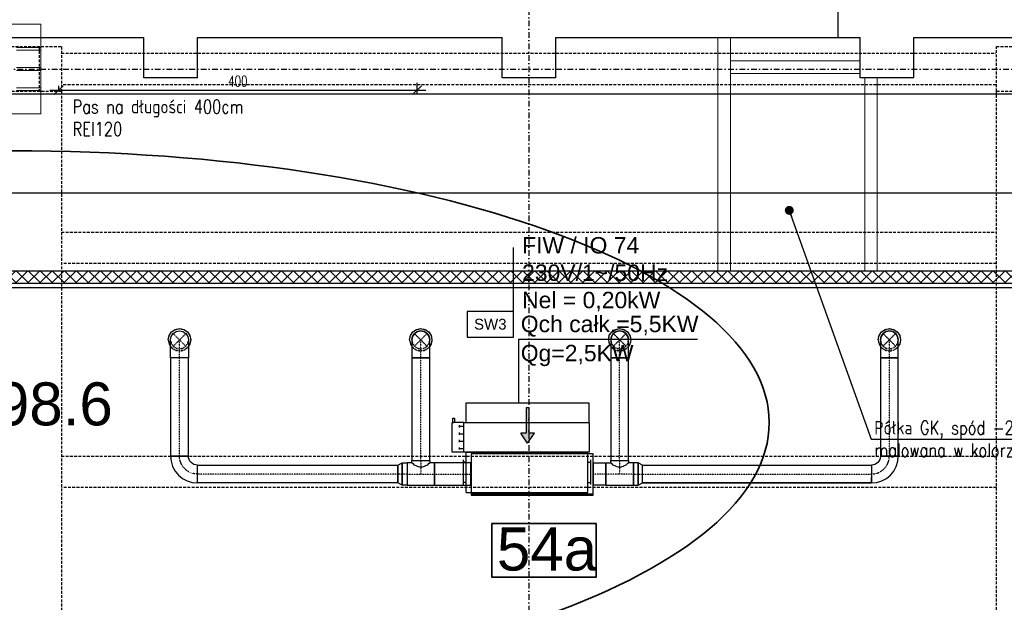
# Model space of a CAD drawing. Header units: centimetres. Extents: x -10729 to 144862, y -4437 to 43656.
# Tile 114 of 148: x 9891 to 10991, y 11605 to 12255. Entities that reach past the tile are written whole.
import ezdxf

# ---------------------------------------------------------------- set-up
doc = ezdxf.new("R2010")
doc.units = ezdxf.units.CM
doc.header["$LTSCALE"] = 0.1
doc.header["$PDMODE"] = 35
doc.header["$PDSIZE"] = 0.1
for name, pattern in [('CADVENT_CENTERLINE', [9.9, 7.4, -1, 0.5, -1]), ('CADVENT_HIDDEN', [0.8, 0.25, -0.55]), ('Kondygnacja  -0_5$0$HIDDEN', [9.525, 6.35, -3.175]), ('Kondygnacja  -0_5$0$HIDDEN2', [4.7625, 3.175, -1.5875]), ('Osie rzutów$0$DASHDOT2', [12.7, 6.35, -3.175, 0, -3.175])]:
    doc.linetypes.add(name, pattern=pattern)
doc.layers.get('0').update_dxf_attribs({"color": 8})
doc.layers.get('DEFPOINTS').update_dxf_attribs({"color": 8})
for name, color, linetype, lineweight in [('AU opis', 7, 'Continuous', 35), ('AU Osprzęt Siemens', 5, 'Continuous', 30), ('AU Strefa obsługiwana', 90, 'Continuous', 35), ('bgde_urządzenia', 3, 'Continuous', 30), ('Kondygnacja  -0_5$0$ARCH_INFO_WYMIARY', 8, 'Continuous', 9), ('Kondygnacja  -0_5$0$ARCH_WIDOK', 8, 'Continuous', 13)]:
    doc.layers.add(name, color=color, linetype=linetype, lineweight=lineweight)
for name, color, linetype in [('bgde-nawiewCEN', 7, 'Continuous'), ('bgde-nawiewDETAILS', 1, 'Continuous'), ('bgde-nawiewEXP', 1, 'Continuous'), ('bgde-nawiewHIDDEN', 1, 'Continuous'), ('bgde_opis urządzen', 6, 'Continuous'), ('Kondygnacja  -0_5$0$ARCH_GK', 8, 'Continuous'), ('Kondygnacja  -0_5$0$ARCH_INFO_OPISY', 8, 'Continuous'), ('Kondygnacja  -0_5$0$ARCH_INFO_OPISY_PRZEGRODY', 8, 'Continuous'), ('Kondygnacja  -0_5$0$ARCH_INFO_OPISY_PRZEGRODY_IST', 8, 'Continuous'), ('Kondygnacja  -0_5$0$ARCH_KONSTR_POWYŻEJ RZUTU', 8, 'Kondygnacja  -0_5$0$HIDDEN'), ('Kondygnacja  -0_5$0$ARCH_KONSTR_POWYŻEJ RZUTU_IST', 8, 'Kondygnacja  -0_5$0$HIDDEN2'), ('Kondygnacja  -0_5$0$ARCH_ŚLUSARKA_DRZWI', 8, 'Continuous'), ('Kondygnacja  -0_5$0$ARCH_ŻELBET_IST', 8, 'Continuous'), ('Osie rzutów$0$ARCH_INFO_OSIE_IST', 8, 'Osie rzutów$0$DASHDOT2'), ('Osie rzutów$0$ARCH_INFO_OSIE_OPISY_IST', 8, 'Continuous')]:
    doc.layers.add(name, color=color, linetype=linetype)
doc.styles.add('Arial', font='ARIAL.TTF')
doc.styles.add('Kondygnacja  -0_5$0$Arial', font='ARIAL.TTF')
doc.styles.add('Kondygnacja  -0_5$0$Romans', font='Romans.shx', dxfattribs={"width": 0.7})
doc.styles.add('Kondygnacja  -0_5$0$ROMANS-50-CM', font='romans.shx', dxfattribs={"width": 0.8, "height": 10})
doc.styles.add('Kondygnacja  -0_5$0$Standard', font='txt')
doc.dimstyles.new('Kondygnacja  -0_5$0$ISO-25', dxfattribs={"dimtxt": 2.5, "dimasz": 2.5, "dimexe": 1.25, "dimexo": 0.625, "dimtad": 1, "dimtxsty": 'Kondygnacja  -0_5$0$Standard', "dimcen": 2.5, "dimadec": 0, "dimazin": 0, "dimtfac": 1, "dimtmove": 0, "dimatfit": 3, "dimfxl": 0, "dimarcsym": 0})
doc.dimstyles.new('Kondygnacja  -0_5$0$Wymiary 1-100', dxfattribs={"dimtxt": 12, "dimasz": 10, "dimexe": 5, "dimexo": 0, "dimgap": 4, "dimtad": 1, "dimrnd": 0.5, "dimzin": 12, "dimdsep": 46, "dimtxsty": 'Kondygnacja  -0_5$0$Romans', "dimblk": 'Kondygnacja  -0_5$0$_Oblique', "dimcen": 10, "dimdle": 10, "dimclrt": 55, "dimazin": 0, "dimtfac": 1, "dimtmove": 1, "dimatfit": 3, "dimfxl": 0, "dimtolj": 1, "dimtzin": 0, "dimarcsym": 0})

# ---------------------------------------------------------------- blocks, each defined once
blk = doc.blocks.new('Osie rzutów')
at = {"layer": 'Osie rzutów$0$ARCH_INFO_OSIE_IST', "ltscale": 10}
for p, q in [((10460, 12510), (10460, 4623.26)), ((4436.04, 12200), (13655, 12200))]:
    blk.add_line(p, q, dxfattribs=at)
blk = doc.blocks.new('Kondygnacja  -0_5$0$_Oblique')
at = {"color": 0, "linetype": 'ByBlock', "lineweight": -2}
blk.add_line((-0.5, -0.5), (0.5, 0.5), dxfattribs=at)
blk = doc.blocks.new('*D120')
at = {"layer": 'DEFPOINTS', "color": 0}
for p in [(10335, 12290), (9935, 12176.4), (10335, 12176.4)]:
    blk.add_point(p, dxfattribs=at)
at = {"layer": 'Kondygnacja  -0_5$0$ARCH_INFO_WYMIARY', "color": 0, "lineweight": -2}
for p, q in [((10335, 12184.4), (10335, 12171.4)), ((9925, 12176.4), (10345, 12176.4)), ((9935, 12176.4), (9935, 12181.4))]:
    blk.add_line(p, q, dxfattribs=at)
at = {"layer": 'Kondygnacja  -0_5$0$ARCH_INFO_WYMIARY', "color": 0, "lineweight": -2, "xscale": 10, "yscale": 10, "zscale": 10, "rotation": 180}
blk.add_blockref('Kondygnacja  -0_5$0$_Oblique', (9935, 12176.4), dxfattribs=at)
at = {"layer": 'Kondygnacja  -0_5$0$ARCH_INFO_WYMIARY', "color": 0, "lineweight": -2, "xscale": 10, "yscale": 10, "zscale": 10}
blk.add_blockref('Kondygnacja  -0_5$0$_Oblique', (10335, 12176.4), dxfattribs=at)
at = {"layer": 'Kondygnacja  -0_5$0$ARCH_INFO_WYMIARY', "color": 55, "insert": (10135, 12186.4), "char_height": 12, "attachment_point": 5, "style": 'Kondygnacja  -0_5$0$Romans'}
blk.add_mtext('\\A1;400', dxfattribs=at)
blk = doc.blocks.new('Kondygnacja  -0_5$0$_Dot')
at = {"color": 0, "linetype": 'ByBlock', "lineweight": -2}
blk.add_line((-0.5, 0), (-1, 0), dxfattribs=at)
at = {"color": 0, "linetype": 'ByBlock', "const_width": 0.5}
blk.add_lwpolyline([(-0.25, 0, 1), (0.25, 0, 1)], format="xyb", close=True, dxfattribs=at)
blk = doc.blocks.new('Kondygnacja  -0_5$0$konstrukcja istniejąca -0.5')
at = {"layer": 'Kondygnacja  -0_5$0$ARCH_KONSTR_POWYŻEJ RZUTU_IST', "ltscale": 10}
for p, q in [((9938, 12217.5), (10981.5, 12217.5)), ((10981.5, 12182.5), (9938, 12182.5))]:
    blk.add_line(p, q, dxfattribs=at)
for points in [[(9938, 12175), (9782, 12175), (9782, 12225), (9938, 12225), (9938, 12175)], [(11138, 12175), (10982, 12175), (10982, 12225), (11138, 12225), (11138, 12175)], [(9938, 12175), (9938, 11025)], [(10982, 11025), (10982, 12175)], [(9938, 12017.9), (10982, 12017.9)], [(10982, 11982.9), (9938, 11982.9)], [(9938, 11767.9), (10982, 11767.9)], [(10982, 11732.9), (9938, 11732.9)]]:
    blk.add_lwpolyline(points, dxfattribs=at)
at = {"layer": 'Kondygnacja  -0_5$0$ARCH_KONSTR_POWYŻEJ RZUTU_IST', "ltscale": 10, "elevation": 0}
blk.add_lwpolyline([(9913, 12225), (9913, 12175)], dxfattribs=at)

msp = doc.modelspace()

# ---------------------------------------------------------------- hatches: boundary and pattern name
at = {"layer": 'bgde_urządzenia'}
h = msp.add_hatch(color=256, dxfattribs=at)
h.paths.add_polyline_path([(10457.085, 11805.513), (10460.085, 11805.513), (10460.085, 11793.848), (10466.275, 11793.848), (10458.585, 11782.42), (10450.895, 11793.848), (10457.085, 11793.848)])
h.paths.add_polyline_path([(10457.085, 11822.181), (10460.085, 11822.181), (10460.085, 11805.513), (10457.085, 11805.513)])
at = {"layer": 'Kondygnacja  -0_5$0$ARCH_GK', "linetype": 'Continuous', "lineweight": -3}
h = msp.add_hatch(dxfattribs=at)
h.set_pattern_fill('ANSI37', color=256, scale=3, style=0)
h.paths.add_polyline_path([(6220, 11975), (6220, 11961), (6471, 11961), (6478.5, 11964.417), (6478.5, 11975)], flags=0)
h.paths.add_polyline_path([(6478.5, 11975), (6478.5, 11964.417), (6486, 11961), (11133.785, 11961), (11139.584, 11975)], flags=0)

# ---------------------------------------------------------------- linework, layer by layer
at = {"layer": 'AU opis'}
msp.add_lwpolyline([(10418.706, 11692.858), (10535.094, 11692.858), (10535.094, 11632.85), (10418.706, 11632.85)], close=True, dxfattribs=at)
at = {"layer": 'AU Strefa obsługiwana'}
msp.add_ellipse((9883.155, 11805.432), major_axis=(845.197, 0), ratio=0.35891006, dxfattribs=at)
at = {"layer": 'bgde-nawiewCEN', "linetype": 'CADVENT_CENTERLINE', "ltscale": 0.06}
for p, q in [((10069.88, 11877.809), (10069.88, 11897.809)), ((10339.303, 11877.809), (10339.303, 11897.809)), ((10561.341, 11877.809), (10561.341, 11897.809)), ((10862.52, 11877.809), (10862.52, 11897.809)), ((10069.88, 11768.131), (10069.88, 11877.809)), ((10339.303, 11763.131), (10339.303, 11877.809)), ((10561.341, 11763.131), (10561.341, 11877.809)), ((10862.52, 11768.131), (10862.52, 11877.809)), ((10339.303, 11763.131), (10339.303, 11748.131)), ((10561.341, 11763.131), (10561.341, 11748.131)), ((10313.703, 11748.131), (10089.88, 11748.131)), ((10324.003, 11748.131), (10313.703, 11748.131)), ((10324.003, 11748.131), (10339.303, 11748.131)), ((10339.303, 11748.131), (10354.603, 11748.131)), ((10354.603, 11748.131), (10395.241, 11748.131)), ((10395.641, 11748.131), (10395.241, 11748.131)), ((10531.641, 11748.131), (10532.041, 11748.131)), ((10546.041, 11748.131), (10532.041, 11748.131)), ((10561.341, 11748.131), (10546.041, 11748.131)), ((10576.641, 11748.131), (10561.341, 11748.131)), ((10576.641, 11748.131), (10586.941, 11748.131)), ((10586.941, 11748.131), (10842.52, 11748.131))]:
    msp.add_line(p, q, dxfattribs=at)
at = {"layer": 'bgde-nawiewCEN', "linetype": 'CADVENT_CENTERLINE', "ltscale": 0.06, "extrusion": (0, 0, -1)}
msp.add_arc((-10089.88, 11768.131), 20, 270, 0, dxfattribs=at)
at = {"layer": 'bgde-nawiewCEN', "linetype": 'CADVENT_CENTERLINE', "ltscale": 0.06}
msp.add_arc((10842.52, 11768.131), 20, 270, 0, dxfattribs=at)
at = {"layer": 'bgde-nawiewDETAILS', "linetype": 'CADVENT_HIDDEN'}
for p, q in [((10062.809, 11890.738), (10076.951, 11904.88)), ((10062.809, 11904.88), (10076.951, 11890.738)), ((10332.231, 11890.738), (10346.374, 11904.88)), ((10332.231, 11904.88), (10346.374, 11890.738)), ((10554.27, 11890.738), (10568.412, 11904.88)), ((10554.27, 11904.88), (10568.412, 11890.738)), ((10855.449, 11890.738), (10869.591, 11904.88)), ((10855.449, 11904.88), (10869.591, 11890.738))]:
    msp.add_line(p, q, dxfattribs=at)
at = {"layer": 'bgde-nawiewEXP', "linetype": 'Continuous'}
for points in [[(8250.953, 12062.025), (11096.532, 12062.025), (11096.532, 12172.025), (9703.061, 12172.025)], [(10057.38, 11897.809), (10058.331, 11902.593), (10061.041, 11906.648), (10065.096, 11909.358), (10069.88, 11910.309), (10074.663, 11909.358), (10078.718, 11906.648), (10081.428, 11902.593), (10082.38, 11897.809), (10081.428, 11893.026), (10079.88, 11890.708)], [(10059.88, 11897.809), (10060.641, 11901.636), (10062.809, 11904.88), (10066.053, 11907.048), (10069.88, 11907.809), (10073.706, 11907.048), (10076.951, 11904.88), (10079.118, 11901.636), (10079.88, 11897.809)], [(10326.803, 11897.809), (10327.754, 11902.593), (10330.464, 11906.648), (10334.519, 11909.358), (10339.303, 11910.309), (10344.086, 11909.358), (10348.141, 11906.648), (10350.851, 11902.593), (10351.803, 11897.809), (10350.851, 11893.026), (10349.303, 11890.708)], [(10329.303, 11897.809), (10330.064, 11901.636), (10332.231, 11904.88), (10335.476, 11907.048), (10339.303, 11907.809), (10343.129, 11907.048), (10346.374, 11904.88), (10348.541, 11901.636), (10349.303, 11897.809)], [(10548.841, 11897.809), (10549.792, 11902.593), (10552.502, 11906.648), (10556.557, 11909.358), (10561.341, 11910.309), (10566.124, 11909.358), (10570.179, 11906.648), (10572.889, 11902.593), (10573.841, 11897.809), (10572.889, 11893.026), (10571.341, 11890.708)], [(10551.341, 11897.809), (10552.102, 11901.636), (10554.27, 11904.88), (10557.514, 11907.048), (10561.341, 11907.809), (10565.167, 11907.048), (10568.412, 11904.88), (10570.579, 11901.636), (10571.341, 11897.809)], [(10850.02, 11897.809), (10850.972, 11902.593), (10853.681, 11906.648), (10857.737, 11909.358), (10862.52, 11910.309), (10867.304, 11909.358), (10871.359, 11906.648), (10874.069, 11902.593), (10875.02, 11897.809), (10874.069, 11893.026), (10872.52, 11890.708)], [(10852.52, 11897.809), (10853.281, 11901.636), (10855.449, 11904.88), (10858.693, 11907.048), (10862.52, 11907.809), (10866.347, 11907.048), (10869.591, 11904.88), (10871.759, 11901.636), (10872.52, 11897.809)], [(10057.38, 11897.809), (10058.331, 11893.026), (10059.88, 11890.708)], [(10326.803, 11897.809), (10327.754, 11893.026), (10329.303, 11890.708)], [(10548.841, 11897.809), (10549.792, 11893.026), (10551.341, 11890.708)], [(10850.02, 11897.809), (10850.972, 11893.026), (10852.52, 11890.708)], [(10329.303, 11760.631), (10329.303, 11763.131), (10349.303, 11763.131), (10349.303, 11877.809), (10329.303, 11877.809), (10329.303, 11763.131), (10349.303, 11763.131), (10349.303, 11760.631)], [(10531.641, 11735.631), (10532.041, 11735.631), (10532.041, 11760.631), (10531.641, 11760.631)], [(10546.041, 11735.631), (10546.041, 11760.631), (10551.341, 11760.631), (10551.341, 11763.131), (10571.341, 11763.131), (10571.341, 11760.631), (10570.579, 11759.87), (10569.94, 11759.68), (10568.412, 11758.151), (10565.766, 11756.97), (10565.167, 11756.372), (10561.341, 11755.232), (10557.514, 11756.372), (10556.915, 11756.97), (10554.27, 11758.151), (10552.741, 11759.68), (10552.102, 11759.87), (10551.341, 11760.631)], [(10546.041, 11735.631), (10576.641, 11735.631), (10576.641, 11760.631), (10571.341, 11760.631)], [(10586.941, 11738.131), (10586.941, 11758.131), (10842.52, 11758.131), (10842.52, 11741.06)], [(10842.52, 11738.131), (10842.52, 11744.305)], [(10586.941, 11738.131), (10842.52, 11738.131)], [(10842.52, 11738.131), (10586.941, 11738.131)]]:
    msp.add_lwpolyline(points, dxfattribs=at)
for points in [[(10059.88, 11768.131), (10079.88, 11768.131), (10079.88, 11877.809), (10059.88, 11877.809), (10059.88, 11897.809), (10060.641, 11901.636), (10062.809, 11904.88), (10066.053, 11907.048), (10069.88, 11907.809), (10073.706, 11907.048), (10076.951, 11904.88), (10079.118, 11901.636), (10079.88, 11897.809), (10079.88, 11877.809), (10059.88, 11877.809)], [(10329.303, 11877.809), (10349.303, 11877.809), (10349.303, 11897.809), (10348.541, 11901.636), (10346.374, 11904.88), (10343.129, 11907.048), (10339.303, 11907.809), (10335.476, 11907.048), (10332.231, 11904.88), (10330.064, 11901.636), (10329.303, 11897.809), (10329.303, 11881.711)], [(10551.341, 11877.809), (10571.341, 11877.809), (10571.341, 11897.809), (10570.579, 11901.636), (10568.412, 11904.88), (10565.167, 11907.048), (10561.341, 11907.809), (10557.514, 11907.048), (10554.27, 11904.88), (10552.102, 11901.636), (10551.341, 11897.809), (10551.341, 11881.711)], [(10852.52, 11877.809), (10872.52, 11877.809), (10872.52, 11897.809), (10871.759, 11901.636), (10869.591, 11904.88), (10866.347, 11907.048), (10862.52, 11907.809), (10858.693, 11907.048), (10855.449, 11904.88), (10853.281, 11901.636), (10852.52, 11897.809), (10852.52, 11881.711)], [(10551.341, 11763.131), (10571.341, 11763.131), (10571.341, 11877.809), (10551.341, 11877.809)], [(10852.52, 11768.131), (10872.52, 11768.131), (10872.52, 11877.809), (10852.52, 11877.809)], [(10059.88, 11768.131), (10060.456, 11762.279), (10062.163, 11756.651), (10064.936, 11751.464), (10068.666, 11746.918), (10073.213, 11743.187), (10078.399, 11740.415), (10084.027, 11738.708), (10089.88, 11738.131), (10089.88, 11758.131), (10087.929, 11758.324), (10086.053, 11758.893), (10084.324, 11759.817), (10082.809, 11761.06), (10081.565, 11762.576), (10080.641, 11764.305), (10080.072, 11766.181), (10079.88, 11768.131), (10060.641, 11768.131)], [(10395.641, 11725.631), (10531.641, 11725.631), (10531.641, 11770.631), (10395.641, 11770.631)], [(10842.52, 11738.131), (10848.373, 11738.708), (10854.001, 11740.415), (10859.187, 11743.187), (10863.733, 11746.918), (10867.464, 11751.464), (10870.237, 11756.651), (10871.944, 11762.279), (10872.52, 11768.131), (10852.52, 11768.131), (10852.328, 11766.181), (10851.759, 11764.305), (10850.835, 11762.576), (10849.591, 11761.06), (10848.076, 11759.817), (10846.347, 11758.893), (10844.471, 11758.324), (10842.52, 11758.131), (10842.52, 11738.893)], [(10089.88, 11738.131), (10089.88, 11758.131), (10313.703, 11758.131), (10313.703, 11738.131)], [(10313.703, 11738.131), (10313.703, 11758.131), (10318.518, 11760.631), (10318.518, 11735.631)], [(10318.518, 11735.631), (10318.518, 11760.631), (10324.003, 11760.631), (10324.003, 11735.631)], [(10324.003, 11735.631), (10354.603, 11735.631), (10354.603, 11760.631), (10349.303, 11760.631), (10348.541, 11759.87), (10347.902, 11759.68), (10346.374, 11758.151), (10343.728, 11756.97), (10343.129, 11756.372), (10339.303, 11755.232), (10335.476, 11756.372), (10334.877, 11756.97), (10332.231, 11758.151), (10330.703, 11759.68), (10330.064, 11759.87), (10329.303, 11760.631), (10324.003, 11760.631), (10324.003, 11736.583)], [(10354.603, 11735.631), (10395.241, 11735.631), (10395.241, 11760.631), (10354.603, 11760.631), (10354.603, 11736.583)], [(10395.241, 11735.631), (10395.241, 11760.631), (10395.641, 11760.631), (10395.641, 11735.631)], [(10532.041, 11735.631), (10532.041, 11760.631), (10546.041, 11760.631), (10546.041, 11735.631)], [(10576.641, 11735.631), (10582.125, 11735.631), (10582.125, 11760.631), (10576.641, 11760.631), (10576.641, 11736.583)], [(10582.125, 11735.631), (10586.941, 11738.131), (10586.941, 11758.131), (10582.125, 11760.631), (10582.125, 11736.583)], [(10395.641, 11724.631), (10531.641, 11724.631), (10531.641, 11725.631), (10395.641, 11725.631)]]:
    msp.add_lwpolyline(points, close=True, dxfattribs=at)
at = {"layer": 'bgde-nawiewHIDDEN', "linetype": 'CADVENT_HIDDEN'}
for points in [[(10057.38, 11897.809), (10058.331, 11902.593), (10061.041, 11906.648), (10065.096, 11909.358), (10069.88, 11910.309), (10074.663, 11909.358), (10078.718, 11906.648), (10081.428, 11902.593), (10082.38, 11897.809), (10081.428, 11893.026), (10078.718, 11888.97), (10074.663, 11886.261), (10069.88, 11885.309), (10065.096, 11886.261), (10061.041, 11888.97), (10065.096, 11886.261), (10069.88, 11885.309), (10074.663, 11886.261), (10078.718, 11888.97), (10079.88, 11890.708)], [(10326.803, 11897.809), (10327.754, 11902.593), (10330.464, 11906.648), (10334.519, 11909.358), (10339.303, 11910.309), (10344.086, 11909.358), (10348.141, 11906.648), (10350.851, 11902.593), (10351.803, 11897.809), (10350.851, 11893.026), (10348.141, 11888.97), (10344.086, 11886.261), (10339.303, 11885.309), (10334.519, 11886.261), (10330.464, 11888.97), (10334.519, 11886.261), (10339.303, 11885.309), (10344.086, 11886.261), (10348.141, 11888.97), (10349.303, 11890.708)], [(10548.841, 11897.809), (10549.792, 11902.593), (10552.502, 11906.648), (10556.557, 11909.358), (10561.341, 11910.309), (10566.124, 11909.358), (10570.179, 11906.648), (10572.889, 11902.593), (10573.841, 11897.809), (10572.889, 11893.026), (10570.179, 11888.97), (10566.124, 11886.261), (10561.341, 11885.309), (10556.557, 11886.261), (10552.502, 11888.97), (10556.557, 11886.261), (10561.341, 11885.309), (10566.124, 11886.261), (10570.179, 11888.97), (10571.341, 11890.708)], [(10850.02, 11897.809), (10850.972, 11902.593), (10853.681, 11906.648), (10857.737, 11909.358), (10862.52, 11910.309), (10867.304, 11909.358), (10871.359, 11906.648), (10874.069, 11902.593), (10875.02, 11897.809), (10874.069, 11893.026), (10871.359, 11888.97), (10867.304, 11886.261), (10862.52, 11885.309), (10857.737, 11886.261), (10853.681, 11888.97), (10857.737, 11886.261), (10862.52, 11885.309), (10867.304, 11886.261), (10871.359, 11888.97), (10872.52, 11890.708)], [(10057.38, 11897.809), (10058.331, 11893.026), (10061.041, 11888.97), (10059.88, 11890.708)], [(10059.88, 11897.809), (10060.641, 11893.982), (10062.809, 11890.738), (10066.053, 11888.57), (10069.88, 11887.809), (10073.706, 11888.57), (10076.951, 11890.738), (10079.118, 11893.982), (10079.88, 11897.809)], [(10326.803, 11897.809), (10327.754, 11893.026), (10330.464, 11888.97), (10329.303, 11890.708)], [(10329.303, 11897.809), (10330.064, 11893.982), (10332.231, 11890.738), (10335.476, 11888.57), (10339.303, 11887.809), (10343.129, 11888.57), (10346.374, 11890.738), (10348.541, 11893.982), (10349.303, 11897.809)], [(10548.841, 11897.809), (10549.792, 11893.026), (10552.502, 11888.97), (10551.341, 11890.708)], [(10551.341, 11897.809), (10552.102, 11893.982), (10554.27, 11890.738), (10557.514, 11888.57), (10561.341, 11887.809), (10565.167, 11888.57), (10568.412, 11890.738), (10570.579, 11893.982), (10571.341, 11897.809)], [(10850.02, 11897.809), (10850.972, 11893.026), (10853.681, 11888.97), (10852.52, 11890.708)], [(10852.52, 11897.809), (10853.281, 11893.982), (10855.449, 11890.738), (10858.693, 11888.57), (10862.52, 11887.809), (10866.347, 11888.57), (10869.591, 11890.738), (10871.759, 11893.982), (10872.52, 11897.809)], [(10531.641, 11735.631), (10531.641, 11760.631)]]:
    msp.add_lwpolyline(points, dxfattribs=at)
at = {"layer": 'bgde_opis urządzen'}
for q in [(10648.43, 11898.433, 1188.109), (10448.542, 11827.778, 1188.109)]:
    msp.add_line((10448.542, 11898.433, 1188.109), q, dxfattribs=at)
at = {"layer": 'bgde_urządzenia'}
for p, q in [((10389.685, 11827.013, -170.95), (10389.685, 11805.513, -170.95)), ((10527.485, 11827.013, -170.95), (10389.685, 11827.013, -170.95)), ((10457.085, 11822.181, -170.95), (10457.085, 11793.848, -170.95)), ((10457.085, 11822.181, -170.95), (10460.085, 11822.181, -170.95)), ((10460.085, 11822.181, -170.95), (10460.085, 11793.848, -170.95)), ((10527.485, 11805.513, -170.95), (10527.485, 11827.013, -170.95)), ((10374.985, 11805.513, -170.95), (10374.985, 11810.513, -170.95)), ((10374.985, 11810.513, -170.95), (10376.985, 11810.513, -170.95)), ((10376.985, 11810.513, -170.95), (10376.985, 11805.513, -170.95)), ((10387.485, 11805.513, -170.95), (10374.485, 11805.513, -170.95)), ((10374.485, 11772.513, -170.95), (10374.485, 11805.513, -170.95)), ((10374.485, 11805.513, -170.95), (10375.985, 11805.513, -170.95)), ((10382.285, 11802.638, -170.95), (10382.285, 11800.138, -170.95)), ((10382.285, 11801.388, -170.95), (10387.485, 11801.388, -170.95)), ((10387.485, 11772.513, -170.95), (10387.485, 11805.513, -170.95)), ((10387.485, 11805.513, -170.95), (10389.685, 11805.513, -170.95)), ((10389.685, 11805.513, -170.95), (10527.485, 11805.513, -170.95)), ((10527.485, 11805.513, -170.95), (10527.485, 11772.513, -170.95)), ((10382.285, 11794.388, -170.95), (10382.285, 11791.888, -170.95)), ((10382.285, 11793.138, -170.95), (10387.485, 11793.138, -170.95)), ((10382.285, 11786.138, -170.95), (10382.285, 11783.638, -170.95)), ((10458.585, 11782.42, -170.95), (10450.895, 11793.848, -170.95)), ((10457.085, 11793.848, -170.95), (10450.895, 11793.848, -170.95)), ((10458.585, 11782.42, -170.95), (10466.275, 11793.848, -170.95)), ((10466.275, 11793.848, -170.95), (10460.085, 11793.848, -170.95)), ((10382.285, 11784.888, -170.95), (10387.485, 11784.888, -170.95)), ((10382.285, 11777.888, -170.95), (10382.285, 11775.388, -170.95)), ((10382.285, 11776.638, -170.95), (10387.485, 11776.638, -170.95)), ((10387.485, 11772.513, -170.95), (10374.485, 11772.513, -170.95)), ((10527.485, 11772.513, -170.95), (10387.485, 11772.513, -170.95)), ((10389.985, 11727.513, -170.95), (10389.985, 11772.513, -170.95)), ((10389.985, 11772.513, -170.95), (10525.985, 11772.513, -170.95)), ((10525.985, 11727.513, -170.95), (10525.985, 11772.513, -170.95)), ((10386.985, 11736.263, -170.95), (10386.985, 11763.763, -170.95)), ((10389.985, 11761.263, -170.95), (10386.985, 11761.263, -170.95)), ((10525.985, 11761.263, -170.95), (10528.985, 11761.263, -170.95)), ((10528.985, 11736.263, -170.95), (10528.985, 11763.763, -170.95)), ((10389.985, 11738.763, -170.95), (10386.985, 11738.763, -170.95)), ((10525.985, 11738.763, -170.95), (10528.985, 11738.763, -170.95)), ((10389.985, 11727.513, -170.95), (10525.985, 11727.513, -170.95))]:
    msp.add_line(p, q, dxfattribs=at)
at = {"layer": 'Kondygnacja  -0_5$0$ARCH_GK', "linetype": 'Continuous', "lineweight": -3}
for p, q in [((6220, 11975), (11139.584, 11975)), ((6486, 11961), (11133.785, 11961))]:
    msp.add_line(p, q, dxfattribs=at)
at = {"layer": 'Kondygnacja  -0_5$0$ARCH_INFO_OPISY_PRZEGRODY'}
msp.add_lwpolyline([(10442.902, 11929.606), (10442.902, 12001.034)], dxfattribs=at)
msp.add_lwpolyline([(10390.902, 11900.806), (10442.902, 11900.806), (10442.902, 11929.606), (10390.902, 11929.606), (10390.902, 11900.806)], close=True, dxfattribs=at)
at = {"layer": 'Kondygnacja  -0_5$0$ARCH_INFO_OPISY_PRZEGRODY_IST'}
msp.add_lwpolyline([(10804.853, 12365.293), (10824.853, 12365.293), (10824.853, 12435.293), (10784.853, 12435.293), (10784.853, 12365.293), (10804.853, 12365.293), (10804.853, 12235)], dxfattribs=at)
at = {"layer": 'Kondygnacja  -0_5$0$ARCH_WIDOK'}
msp.add_lwpolyline([(9915, 12250), (9915, 12150), (9805, 12150), (9805, 12250)], close=True, dxfattribs=at)
for points in [[(10670.981, 12235), (10670.981, 11975)], [(10684.981, 12235), (10684.981, 11975)], [(9888, 12224), (9915, 12224)], [(9888, 12221), (9915, 12221)], [(10684.981, 12209), (10830, 12209)], [(9888, 12201.5), (9915, 12201.5)], [(9888, 12198.5), (9915, 12198.5)], [(10684.981, 12195), (10830, 12195)], [(10835, 12190), (10835, 11975)], [(10849, 12190), (10849, 11975)], [(9888, 12179), (9915, 12179)], [(9888, 12176), (9915, 12176)]]:
    msp.add_lwpolyline(points, dxfattribs=at)
at = {"layer": 'Kondygnacja  -0_5$0$ARCH_ŚLUSARKA_DRZWI'}
msp.add_lwpolyline([(11131.714, 11956), (10830, 11956), (10830, 11956), (10689.981, 11956), (10689.981, 11956), (6491, 11956), (6491, 11610)], dxfattribs=at)
at = {"layer": 'Kondygnacja  -0_5$0$ARCH_ŻELBET_IST', "ltscale": 4}
for p, q in [((9880, 12235), (10030, 12235)), ((10030, 12190), (10030, 12235)), ((10090, 12190), (10090, 12235)), ((10090, 12235), (10430, 12235)), ((10430, 12190), (10430, 12235)), ((10490, 12190), (10490, 12235)), ((10490, 12235), (10830, 12235)), ((10830, 12190), (10830, 12235)), ((10890, 12190), (10890, 12235)), ((10890, 12235), (11084.645, 12235)), ((10090, 12190), (10030, 12190)), ((10490, 12190), (10430, 12190)), ((10890, 12190), (10830, 12190))]:
    msp.add_line(p, q, dxfattribs=at)

# ---------------------------------------------------------------- block references
at = {"layer": 'Kondygnacja  -0_5$0$ARCH_KONSTR_POWYŻEJ RZUTU'}
msp.add_blockref('Kondygnacja  -0_5$0$konstrukcja istniejąca -0.5', (0, 0), dxfattribs=at)
at = {"layer": 'Osie rzutów$0$ARCH_INFO_OSIE_OPISY_IST'}
msp.add_blockref('Osie rzutów', (0, 0), dxfattribs=at)

# ---------------------------------------------------------------- texts
at = {"layer": 'AU opis', "insert": (10424.253, 11688.449), "char_height": 48, "width": 72.77772, "attachment_point": 1, "style": 'Arial'}
msp.add_mtext('54a', dxfattribs=at)
at = {"layer": 'AU Osprzęt Siemens', "insert": (9693.499, 11850.362), "char_height": 48, "width": 1074.22285, "attachment_point": 1, "style": 'Arial'}
msp.add_mtext('PCT098.6', dxfattribs=at)
at = {"layer": 'bgde_opis urządzen', "char_height": 18.326, "width": 421.7149, "attachment_point": 1, "style": 'Arial'}
for s, insert in [('FIW / IO 74\\P230V/1~/50Hz\\PNel = 0,20kW', (10452.405, 12012.494, 2308.732)), ('Qch całk.=5,5KW', (10450.93, 11924.715, 2308.732)), ('Qg=2,5KW', (10450.93, 11892.236, 2308.732))]:
    msp.add_mtext(s, dxfattribs=dict(at, insert=insert))
at = {"layer": 'Kondygnacja  -0_5$0$ARCH_INFO_OPISY', "char_height": 15, "width": 626.53268, "attachment_point": 1, "style": 'Kondygnacja  -0_5$0$ROMANS-50-CM'}
for s, insert in [('Pas na długości 400cm\\PREI120', (9950.38, 12165.538)), ('Półka GK, spód -2,30\\Pmalowana w kolorze czarny mat', (10845.797, 11807.272))]:
    msp.add_mtext(s, dxfattribs=dict(at, insert=insert))
at = {"layer": 'Kondygnacja  -0_5$0$ARCH_INFO_OPISY_PRZEGRODY', "insert": (10416.902, 11915.206), "char_height": 12, "width": 52, "attachment_point": 5, "style": 'Kondygnacja  -0_5$0$Arial'}
msp.add_mtext('SW3', dxfattribs=at)

# ---------------------------------------------------------------- dimensions: what is measured, and where the dimension line sits
at = {"layer": 'Kondygnacja  -0_5$0$ARCH_INFO_WYMIARY'}
dim = msp.add_linear_dim(base=(10335, 12176.377), p1=(9935, 12176.377), p2=(10335, 12290), dimstyle='Kondygnacja  -0_5$0$Wymiary 1-100', dxfattribs=at)
dim.commit()
dim.dimension.update_dxf_attribs({"geometry": '*D120', "text_midpoint": (10135, 12186.377)})

# ---------------------------------------------------------------- leaders
at = {"layer": 'Kondygnacja  -0_5$0$ARCH_INFO_OPISY'}
msp.add_leader([(10750.763, 12042.27), (10842.285, 11786.849), (11166.317, 11786.849)], dimstyle='Kondygnacja  -0_5$0$ISO-25', override={"dimscale": 5, "dimasz": 2, "dimtad": 0, "dimldrblk": 'Kondygnacja  -0_5$0$_Dot'}, dxfattribs=at)

doc.saveas('drawing.dxf')
